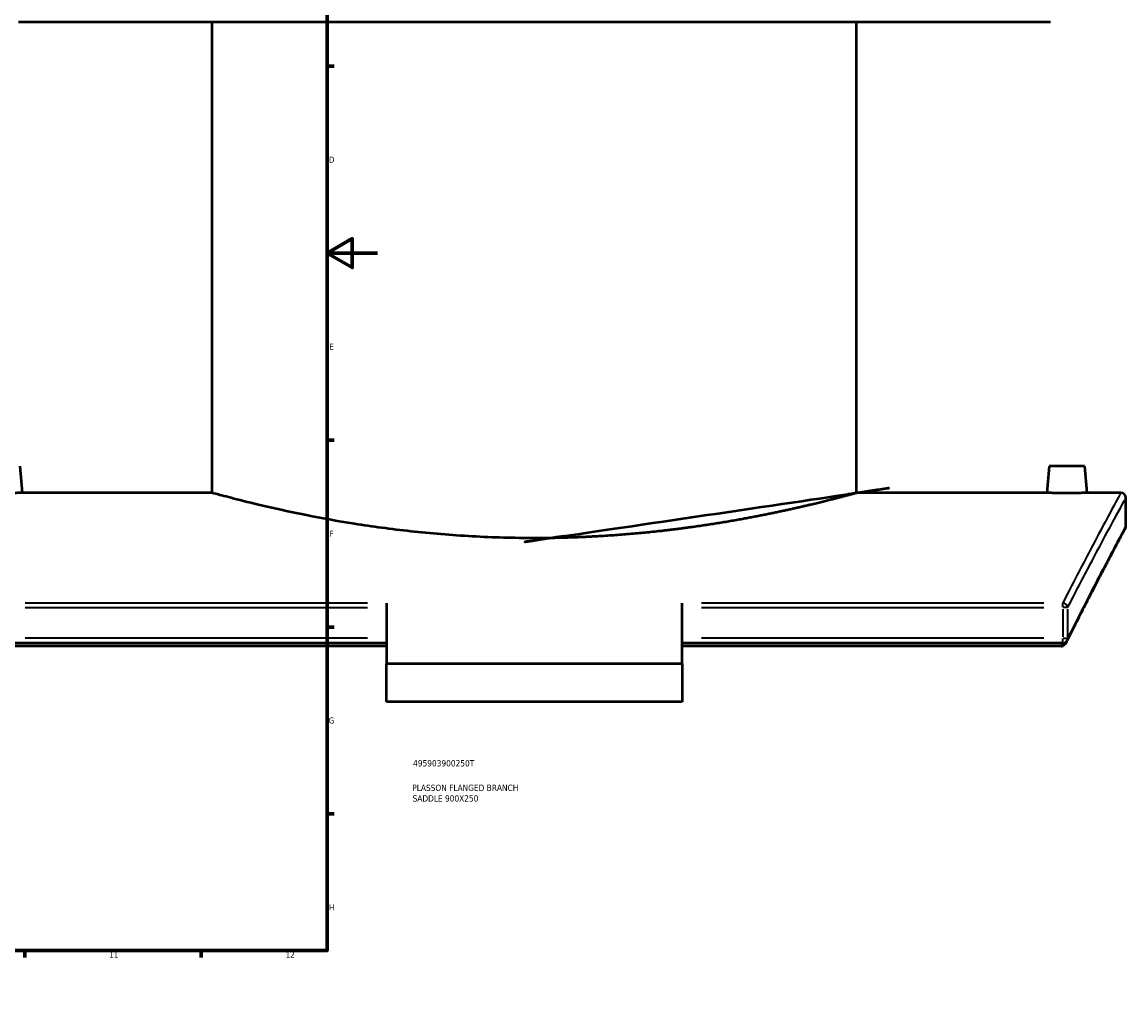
# Model space of a CAD drawing. Header units: millimetres. Extents: x -604 to 1145, y -275 to 910.
# Tile 6 of 9: x 700 to 1138, y 0 to 389. Entities that reach past the tile are written whole.
import ezdxf

# ---------------------------------------------------------------- set-up
doc = ezdxf.new("R2010")
doc.units = ezdxf.units.MM
for name, color, linetype, lineweight in [('Border (ANSI)', 7, 'Continuous', 70), ('Title (ISO)', 7, 'Continuous', 50), ('Visible (ANSI)', 7, 'Continuous', 50), ('Visible Narrow (ANSI)', 7, 'Continuous', 35)]:
    doc.layers.add(name, color=color, linetype=linetype, lineweight=lineweight)
doc.styles.add('Note Text (ANSI)', font='tahoma.ttf')
doc.styles.add('Note Text (ISO)', font='tahoma.ttf')

# ---------------------------------------------------------------- blocks, each defined once
blk = doc.blocks.new('Borders Default Border')
at = {"layer": 'Border (ANSI)'}
for p, q in [((70.08333206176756, 574.000015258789), (70.08333206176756, 576.8000030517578)), ((140.1666641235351, 574.000015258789), (140.1666641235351, 576.8000030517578)), ((210.2499961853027, 574.000015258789), (210.2499961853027, 576.8000030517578)), ((280.3333282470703, 574.000015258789), (280.3333282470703, 576.8000030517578)), ((350.4166793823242, 574.000015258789), (350.4166793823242, 576.8000030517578)), ((490.5833435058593, 574.000015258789), (490.5833435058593, 576.8000030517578)), ((560.6666564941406, 574.000015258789), (560.6666564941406, 576.8000030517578)), ((630.7500076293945, 574.000015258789), (630.7500076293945, 576.8000030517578)), ((700.8333587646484, 574.000015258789), (700.8333587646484, 576.8000030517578)), ((770.9166717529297, 574.000015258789), (770.9166717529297, 576.8000030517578)), ((20, 519.7499847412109), (17.20000028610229, 519.7499847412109)), ((820.999984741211, 519.7499847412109), (823.7999725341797, 519.7499847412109)), ((20, 445.4999923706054), (17.20000028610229, 445.4999923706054)), ((820.999984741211, 445.4999923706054), (823.7999725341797, 445.4999923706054)), ((20, 371.25), (17.20000028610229, 371.25)), ((820.999984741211, 371.25), (823.7999725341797, 371.25)), ((20, 222.7499961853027), (17.20000028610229, 222.7499961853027)), ((820.999984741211, 222.7499961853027), (823.7999725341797, 222.7499961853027)), ((20, 148.5000038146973), (17.20000028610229, 148.5000038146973)), ((820.999984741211, 148.5000038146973), (823.7999725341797, 148.5000038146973)), ((20, 74.25000190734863), (17.20000028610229, 74.25000190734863)), ((820.999984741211, 74.25000190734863), (823.7999725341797, 74.25000190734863)), ((70.08333206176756, 20), (70.08333206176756, 17.20000028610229)), ((140.1666641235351, 20), (140.1666641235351, 17.20000028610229)), ((210.2499961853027, 20), (210.2499961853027, 17.20000028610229)), ((280.3333282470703, 20), (280.3333282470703, 17.20000028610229)), ((350.4166793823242, 20), (350.4166793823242, 17.20000028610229)), ((490.5833435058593, 20), (490.5833435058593, 17.20000028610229)), ((560.6666564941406, 20), (560.6666564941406, 17.20000028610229)), ((630.7500076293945, 20), (630.7500076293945, 17.20000028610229)), ((700.8333587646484, 20), (700.8333587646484, 17.20000028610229)), ((770.9166717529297, 20), (770.9166717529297, 17.20000028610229))]:
    blk.add_line(p, q, dxfattribs=at)
at = {"layer": 'Border (ANSI)', "flags": 128}
for points in [[(420.4999923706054, 594.0000152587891), (420.4999923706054, 574.000015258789), (414.7264862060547, 584.000015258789), (426.2734985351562, 584.000015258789), (420.4999923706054, 574.000015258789)], [(20, 20), (20, 574.000015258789), (820.999984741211, 574.000015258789), (820.999984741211, 20), (20, 20)], [(0, 297.0000076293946), (20, 297.0000076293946), (10, 302.773494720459), (10, 291.2265014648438), (20, 297.0000076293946)], [(840.9999847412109, 297.0000076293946), (820.999984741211, 297.0000076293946), (830.9999847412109, 302.773494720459), (830.9999847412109, 291.2265014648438), (820.999984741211, 297.0000076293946)], [(420.4999923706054, 0), (420.4999923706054, 20), (414.7264862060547, 10), (426.2734985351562, 10), (420.4999923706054, 20)]]:
    blk.add_lwpolyline(points, dxfattribs=at)
at = {"layer": 'Border (ANSI)', "color": 5, "true_color": 0x0000ff, "char_height": 2.399999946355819, "attachment_point": 7, "style": 'Note Text (ANSI)'}
for s, insert in [('1', (34.50022139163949, 574.3999999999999)), ('2', (104.39731425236, 574.3999999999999)), ('3', (174.4614475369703, 574.3494327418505)), ('4', (244.4545406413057, 574.3999999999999)), ('5', (314.6722743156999, 574.3494327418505)), ('6', (384.6922474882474, 574.3494327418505)), ('7', (454.7986208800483, 574.3999999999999)), ('8', (524.8416341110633, 574.3455429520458)), ('9', (594.9153674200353, 574.3533225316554)), ('10', (664.3497352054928, 574.3494327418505)), ('11', (734.4330685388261, 574.3999999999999)), ('12', (804.5164018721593, 574.3999999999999)), ('A', (17.37912944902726, 555.6750000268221)), ('A', (821.5791293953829, 555.6750000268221)), ('B', (17.66755331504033, 481.4250000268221)), ('B', (821.8675532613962, 481.4250000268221)), ('C', (17.51467650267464, 407.1322123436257)), ('C', (821.7146764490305, 407.1322123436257)), ('D', (17.52071377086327, 332.9250000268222)), ('D', (821.7207137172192, 332.9250000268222)), ('E', (17.71423082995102, 258.6750000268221)), ('E', (821.9142307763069, 258.6750000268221)), ('F', (17.77938474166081, 184.4250000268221)), ('F', (821.9793846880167, 184.4250000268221)), ('G', (17.40381752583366, 110.1283225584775)), ('G', (821.6038174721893, 110.1283225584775)), ('H', (17.52557601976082, 35.92500002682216)), ('H', (821.7255759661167, 35.92500002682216)), ('1', (34.50022139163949, 17.20000005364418)), ('2', (104.39731425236, 17.20000005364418)), ('3', (174.4614475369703, 17.14943279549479)), ('4', (244.4545406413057, 17.20000005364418)), ('5', (314.6722743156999, 17.14943279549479)), ('6', (384.6922474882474, 17.14943279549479)), ('7', (454.7986208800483, 17.20000005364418)), ('8', (524.8416341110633, 17.14554300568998)), ('9', (594.9153674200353, 17.15332258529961)), ('10', (664.3497352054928, 17.14943279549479)), ('11', (734.4330685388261, 17.20000005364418)), ('12', (804.5164018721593, 17.20000005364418))]:
    blk.add_mtext(s, dxfattribs=dict(at, insert=insert))
blk = doc.blocks.new('Title Blocks ISO')
at = {"layer": 'Title (ISO)', "color": 232, "true_color": 0xca0064, "style": 'Note Text (ISO)'}
for tag, p in [('PART_NUMBER_001', (34.15585882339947, 73.13494450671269)), ('DESCRIPTION_001', (33.83688029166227, 63.39776635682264)), ('DESCRIPTION_002', (33.96112475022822, 59.17905135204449))]:
    blk.add_attdef(tag, p, '', height=2.5, dxfattribs=at)

msp = doc.modelspace()

# ---------------------------------------------------------------- linework, layer by layer
at = {"layer": 'Visible (ANSI)'}
for p, q in [((1108.376427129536, 388.7554424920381), (698.3764271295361, 388.7554424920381)), ((775.376427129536, 201.7554424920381), (775.376427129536, 388.7554424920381)), ((1031.376427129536, 201.7554424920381), (1031.376427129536, 388.7554424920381)), ((698.8764271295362, 212.3554424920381), (699.803806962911, 201.7554424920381)), ((1107.876427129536, 212.3554424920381), (1106.949047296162, 201.7554424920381)), ((1121.876427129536, 212.3554424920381), (1107.876427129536, 212.3554424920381)), ((1121.876427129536, 212.3554424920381), (1122.803806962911, 201.7554424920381)), ((775.376427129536, 201.7554424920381), (699.8038069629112, 201.7554424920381)), ((1106.949047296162, 201.7554424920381), (1031.376427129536, 201.7554424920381)), ((1136.376427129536, 201.7554424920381), (1122.803806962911, 201.7554424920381)), ((1138.376427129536, 188.755442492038), (1138.376427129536, 199.7554424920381)), ((844.6264271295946, 158.0349168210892), (844.6264271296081, 133.8209282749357)), ((962.1264271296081, 133.8209282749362), (962.1264271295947, 158.0349168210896)), ((844.6264271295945, 142.04894845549), (693.4535601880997, 142.04894845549)), ((844.6264271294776, 140.8544402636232), (694.1466242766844, 140.8544402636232)), ((1113.299294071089, 142.04894845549), (962.1264271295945, 142.04894845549)), ((1112.60622998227, 140.8544402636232), (962.1264271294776, 140.8544402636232)), ((962.1264271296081, 133.8209282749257), (844.6264271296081, 133.8209282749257)), ((844.6264271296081, 118.8209282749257), (844.6264271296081, 133.8209282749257)), ((962.1264271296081, 133.8209282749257), (962.1264271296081, 118.8209282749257)), ((962.1264271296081, 118.8209282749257), (844.6264271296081, 118.8209282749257))]:
    msp.add_line(p, q, dxfattribs=at)
for centre, start, end in [((1136.376427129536, 199.7554424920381), 0, 90), ((1136.376427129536, 188.755442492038), 331.8254889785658, 0), ((1113.299294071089, 144.0489484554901), 269.9999999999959, 333.6087045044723)]:
    msp.add_arc(centre, 2, start, end, dxfattribs=at)
for points, knots in [([(699.803806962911, 201.7554424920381), (699.80380695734, 201.7554424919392), (699.6050571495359, 201.7519157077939), (698.7965605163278, 201.7391614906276), (698.1868104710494, 201.7301164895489), (696.779472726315, 201.7131208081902), (695.8880119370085, 201.7040677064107), (693.934419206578, 201.6912970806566), (692.87228381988, 201.6877630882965), (691.8764271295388, 201.6877630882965)], [3.584779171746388, 3.584779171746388, 3.584779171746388, 3.584779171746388, 3.883485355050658, 3.883485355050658, 4.182191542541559, 4.182191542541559, 4.48094854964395, 4.48094854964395, 4.779705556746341, 4.779705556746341, 4.779705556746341, 4.779705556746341]), ([(903.3764271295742, 183.791235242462), (895.2944221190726, 183.791235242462), (886.9506482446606, 184.0164125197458), (870.3807964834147, 184.9309446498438), (862.1545056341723, 185.6194910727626), (846.399737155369, 187.3395398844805), (838.8579128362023, 188.3706442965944), (824.9210569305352, 190.5713709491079), (818.5261568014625, 191.7387398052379), (807.2085397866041, 193.9846058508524), (801.8921469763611, 195.1430734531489), (792.5082328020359, 197.3115385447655), (788.4400415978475, 198.3194842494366), (781.8954451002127, 199.9925532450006), (779.4138412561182, 200.6576523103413), (776.153913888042, 201.5393766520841), (775.3764271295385, 201.7554424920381), (775.376427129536, 201.7554424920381)], [0, 0, 0, 0, 2.42460150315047, 2.42460150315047, 4.84920300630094, 4.84920300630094, 7.27380450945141, 7.27380450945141, 9.69840601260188, 9.69840601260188, 12.1225027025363, 12.1225027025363, 14.54659939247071, 14.54659939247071, 16.97069608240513, 16.97069608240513, 19.39479277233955, 19.39479277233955, 19.39479277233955, 19.39479277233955]), ([(1031.376427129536, 201.7554424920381), (1031.376427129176, 201.7554424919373), (1030.59894037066, 201.5393766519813), (1027.339013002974, 200.6576523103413), (1024.857409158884, 199.9925532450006), (1018.312812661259, 198.3194842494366), (1014.244621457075, 197.3115385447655), (1004.860707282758, 195.1430734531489), (999.5443144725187, 193.9846058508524), (988.2266974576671, 191.7387398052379), (981.8317973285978, 190.5713709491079), (967.8949414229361, 188.3706442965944), (960.3531171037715, 187.3395398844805), (944.5983486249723, 185.6194910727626), (936.3720577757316, 184.9309446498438), (919.8022060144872, 184.0164125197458), (911.458432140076, 183.7912352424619), (903.3764271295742, 183.791235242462)], [58.18437831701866, 58.18437831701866, 58.1843783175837, 58.1843783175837, 60.60847500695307, 60.60847500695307, 63.03257169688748, 63.03257169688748, 65.4566683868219, 65.4566683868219, 67.88076507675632, 67.88076507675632, 70.30536657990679, 70.30536657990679, 72.72996808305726, 72.72996808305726, 75.15456958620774, 75.15456958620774, 77.57917108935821, 77.57917108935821, 77.57917108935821, 77.57917108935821]), ([(1114.876427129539, 201.6877630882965), (1113.880570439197, 201.6877630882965), (1112.818435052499, 201.6912970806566), (1110.864842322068, 201.7040677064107), (1109.973381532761, 201.7131208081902), (1108.566043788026, 201.7301164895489), (1107.956293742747, 201.7391614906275), (1107.147797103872, 201.7519157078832), (1106.949047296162, 201.7554424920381), (1106.949047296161, 201.7554424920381)], [2.389852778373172, 2.389852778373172, 2.389852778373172, 2.389852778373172, 2.688609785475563, 2.688609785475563, 2.987366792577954, 2.987366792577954, 3.286072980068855, 3.286072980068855, 3.584779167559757, 3.584779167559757, 3.584779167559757, 3.584779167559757]), ([(1122.803806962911, 201.7554424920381), (1122.80380695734, 201.7554424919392), (1122.605057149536, 201.7519157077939), (1121.796560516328, 201.7391614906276), (1121.186810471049, 201.7301164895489), (1119.779472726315, 201.7131208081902), (1118.888011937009, 201.7040677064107), (1116.934419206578, 201.6912970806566), (1115.87228381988, 201.6877630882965), (1114.876427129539, 201.6877630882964)], [5.974631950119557, 5.974631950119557, 5.974631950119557, 5.974631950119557, 6.273338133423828, 6.273338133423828, 6.572044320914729, 6.572044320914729, 6.870801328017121, 6.870801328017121, 7.169558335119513, 7.169558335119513, 7.169558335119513, 7.169558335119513]), ([(1138.13945430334, 187.8111251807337), (1138.139454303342, 187.8111251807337), (1138.05696222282, 187.6571696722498), (1137.727701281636, 187.041995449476), (1137.480932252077, 186.580775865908), (1136.825237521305, 185.3530202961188), (1136.416313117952, 184.5864856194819), (1135.439827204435, 182.7513459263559), (1134.872268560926, 181.6827446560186), (1133.583370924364, 179.2479419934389), (1132.862036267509, 177.8817467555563), (1131.271671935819, 174.8573016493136), (1130.402647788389, 173.1990600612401), (1128.524069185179, 169.596925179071), (1127.514521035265, 167.6530418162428), (1125.362959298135, 163.4866085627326), (1124.22094923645, 161.2640636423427), (1121.813248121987, 156.5475876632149), (1120.547554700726, 154.0536492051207), (1117.902129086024, 148.8022957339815), (1116.522405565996, 146.044895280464), (1115.090852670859, 143.1599502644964)], [22.10420503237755, 22.10420503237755, 22.10420503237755, 22.10420503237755, 24.14838392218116, 24.14838392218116, 26.19256281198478, 26.19256281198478, 28.23674170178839, 28.23674170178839, 30.28092059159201, 30.28092059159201, 32.32509948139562, 32.32509948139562, 34.36927837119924, 34.36927837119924, 36.41345726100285, 36.41345726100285, 38.45763615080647, 38.45763615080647, 40.50181504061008, 40.50181504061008, 42.54599393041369, 42.54599393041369, 42.54599393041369, 42.54599393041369]), ([(1114.765221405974, 142.503275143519), (1114.649271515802, 142.2692571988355), (1114.511469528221, 142.0399736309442), (1114.170130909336, 141.590657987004), (1113.973901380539, 141.392663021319), (1113.625870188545, 141.1349831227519), (1113.468413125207, 141.0438288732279), (1113.299294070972, 140.9812433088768)], [-0.2017558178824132, -0.2017558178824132, -0.2017558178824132, -0.2017558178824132, -0.1320834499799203, -0.1320834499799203, -0.0540984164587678, -0.0540984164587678, 0, 0, 0, 0])]:
    msp.add_open_spline(points, degree=3, knots=knots, dxfattribs=at)
for points in [[(1112.60622998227, 140.8544402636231), (1112.842958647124, 140.8544402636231), (1113.077137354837, 140.8990301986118), (1113.299294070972, 140.9812433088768)], [(1114.765202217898, 142.5032816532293), (1114.874046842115, 142.7228988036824), (1114.982597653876, 142.941788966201), (1115.090852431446, 143.1599503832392)]]:
    msp.add_open_spline(points, degree=3, dxfattribs=at)
at = {"layer": 'Visible Narrow (ANSI)'}
for p, q in [((837.06778378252, 158.034916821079), (701.0122035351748, 158.034916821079)), ((1105.740650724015, 158.034916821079), (969.6850704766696, 158.034916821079)), ((1113.299294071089, 156.3362696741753), (1113.299294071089, 157.9840405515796)), ((701.012203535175, 156.2229620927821), (837.0677837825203, 156.2229620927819)), ((969.6850704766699, 156.2229620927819), (1105.740650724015, 156.222962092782)), ((1113.299294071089, 155.6142614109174), (1113.299294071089, 144.6576491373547)), ((1115.209243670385, 156.222962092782), (1113.432834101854, 156.222962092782)), ((1115.24460099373, 144.6576491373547), (1115.24460099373, 155.6142614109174)), ((837.0677837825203, 144.04894845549), (701.012203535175, 144.04894845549)), ((1105.740650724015, 144.0489484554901), (969.6850704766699, 144.04894845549)), ((1113.299294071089, 142.0551137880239), (1113.299294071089, 143.8920302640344)), ((1113.432834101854, 144.0489484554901), (1115.209243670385, 144.0489484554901))]:
    msp.add_line(p, q, dxfattribs=at)
for centre, major_axis, ratio, start_param, end_param in [((1113.299294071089, 156.2229620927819), (-1.780915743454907, 0.9101313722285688), 0.8854925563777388, 3.738644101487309, 5.063727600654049), ((1113.299294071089, 144.0489484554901), (1.791558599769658, -0.8889981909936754), 0.8809293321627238, 0.0256493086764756, 0.4873368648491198)]:
    msp.add_ellipse(centre, major_axis=major_axis, ratio=ratio, start_param=start_param, end_param=end_param, dxfattribs=at)
for points, knots in [([(1136.376427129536, 201.7554424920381), (1136.376427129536, 201.7554424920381), (1136.376427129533, 201.7554424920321), (1136.376427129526, 201.75544249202), (1136.376423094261, 201.7554351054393), (1135.126506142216, 199.4788206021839), (1130.277902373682, 190.5117158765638), (1126.682501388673, 183.825883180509), (1119.484146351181, 170.084734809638), (1116.525408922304, 164.374943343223), (1113.299294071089, 158.034916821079)], [-25.71072716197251, -25.71072716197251, -25.71072716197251, -25.71072716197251, -25.71071425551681, -25.71071425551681, -25.71071425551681, -17.79542595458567, -17.79542595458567, -9.880142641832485, -9.880142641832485, -5.30299740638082, -5.30299740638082, -5.30299740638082, -5.30299740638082]), ([(1115.24460099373, 156.2229620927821), (1118.478299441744, 162.5355980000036), (1121.444111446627, 168.2209529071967), (1128.659526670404, 181.9029995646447), (1132.263448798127, 188.5600759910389), (1137.123543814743, 197.4886125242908), (1138.376423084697, 199.7554351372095), (1138.376427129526, 199.75544249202), (1138.376427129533, 199.755442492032), (1138.376427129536, 199.7554424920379), (1138.376427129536, 199.7554424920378)], [5.302997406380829, 5.302997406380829, 5.302997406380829, 5.302997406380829, 9.880142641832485, 9.880142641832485, 17.79542595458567, 17.79542595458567, 25.71071425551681, 25.71071425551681, 25.71071425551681, 25.71072716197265, 25.71072716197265, 25.71072716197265, 25.71072716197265]), ([(1138.376427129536, 188.7554424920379), (1138.376427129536, 188.7554424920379), (1138.376427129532, 188.7554424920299), (1138.376427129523, 188.7554424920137), (1138.376422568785, 188.7554339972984), (1137.169293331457, 186.5185831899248), (1132.487850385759, 177.7061146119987), (1129.016644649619, 171.1348998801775), (1121.837656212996, 157.1723166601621), (1118.691332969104, 150.9785711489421), (1115.24460099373, 144.0489484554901)], [22.10420503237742, 22.10420503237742, 22.10420503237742, 22.10420503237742, 22.10421985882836, 22.10421985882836, 22.10421985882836, 29.87333065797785, 29.87333065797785, 37.64243643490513, 37.64243643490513, 42.54599393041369, 42.54599393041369, 42.54599393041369, 42.54599393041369])]:
    msp.add_open_spline(points, degree=3, knots=knots, dxfattribs=at)
msp.add_open_spline([(1113.200785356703, 142.0491005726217), (1113.003575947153, 141.6532775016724), (1112.805386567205, 141.2550539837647), (1112.60622998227, 140.8544402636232)], degree=3, dxfattribs=at)

# ---------------------------------------------------------------- block references
msp.add_blockref('Borders Default Border', (0, 0))
msp.add_blockref('Title Blocks ISO', (821, 20)).add_auto_attribs({'PART_NUMBER_001': '495903900250T', 'DESCRIPTION_001': 'PLASSON FLANGED BRANCH', 'DESCRIPTION_002': 'SADDLE 900X250'})

doc.saveas('drawing.dxf')
